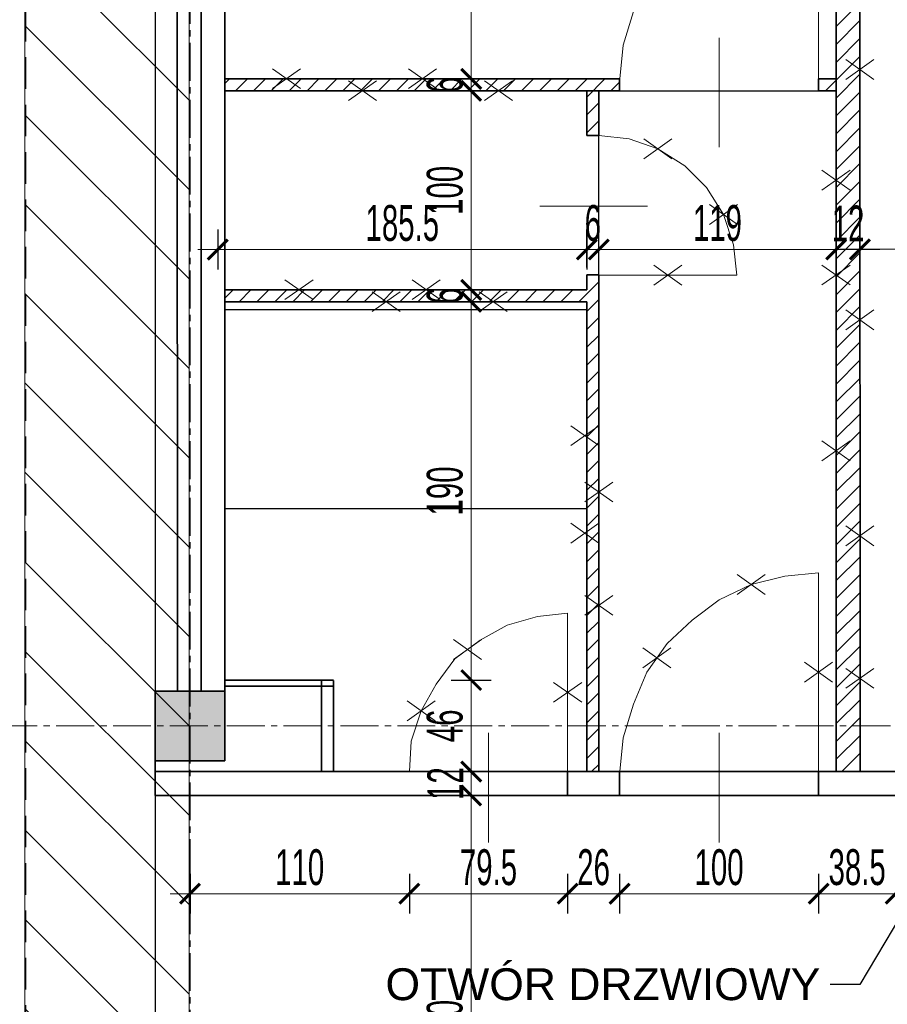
# Model space of a CAD drawing. Header units: millimetres. Extents: x 0 to 12515, y 0 to 27803.
# Tile 27 of 97: x 6978 to 7414, y 22204 to 22699. Entities that reach past the tile are written whole.
import ezdxf
from ezdxf import colors
from ezdxf.entities.mleader import LeaderData, LeaderLine
from ezdxf.math import Vec2, Vec3

# ---------------------------------------------------------------- set-up
doc = ezdxf.new("R2010")
doc.units = ezdxf.units.MM
for name, pattern in [('ACAD_ISO02W100', [15, 12, -3]), ('CACHE2', [4.7625, 3.175, -1.5875]), ('CENTER2', [28.575, 19.05, -3.175, 3.175, -3.175])]:
    doc.linetypes.add(name, pattern=pattern)
for name, color, linetype, lineweight in [('DEMONTARZE', 86, 'Continuous', 18), ('sq_bud istn', 253, 'Continuous', 15), ('SQ_ISTN.Ściany', 140, 'Continuous', 35), ('SQ_Opis_Koty', 7, 'Continuous', 0), ('SQ_Osie', 220, 'CENTER2', 9), ('SQ_Wyburzenia', 94, 'Continuous', 18), ('SQ_Wymiary', 7, 'Continuous', 5), ('SQ_ZAKRES_OPRACOWANIA', 7, 'ACAD_ISO02W100', 20)]:
    doc.layers.add(name, color=color, linetype=linetype, lineweight=lineweight)
doc.layers.add('powierzchnie', color=230, linetype='Continuous', lineweight=30, plot=False)
doc.styles.add('ARIAL', font='arial.ttf')
doc.styles.add('SQ_Swis721 LtCn BT', font='swisscl.ttf', dxfattribs={"width": 0.8})
doc.dimstyles.new('SQ_100', dxfattribs={"dimscale": 100, "dimtxt": 0.18, "dimasz": 0.1, "dimexe": 0.1, "dimexo": 0.01, "dimgap": 0.04, "dimtad": 1, "dimrnd": 0.5, "dimdsep": 46, "dimtxsty": 'SQ_Swis721 LtCn BT', "dimblk": 'ARCHTICK', "dimcen": 0.1, "dimdle": 0.1, "dimclrd": 256, "dimclre": 256, "dimclrt": 256, "dimaunit": 1, "dimadec": 0, "dimazin": 0, "dimtfac": 1, "dimtix": 1, "dimtmove": 2, "dimatfit": 3, "dimldrblk": 'ARCHTICK', "dimfxl": 0.1, "dimfxlon": 1, "dimtolj": 1, "dimlwd": -1, "dimarcsym": 0})

# ---------------------------------------------------------------- blocks, each defined once
blk = doc.blocks.new('_Dot')
at = {"color": 0, "linetype": 'ByBlock', "lineweight": -2}
blk.add_line((-0.5, 0), (-1, 0), dxfattribs=at)
at = {"color": 0, "linetype": 'ByBlock', "const_width": 0.5}
blk.add_lwpolyline([(-0.25, 0, 1), (0.25, 0, 1)], format="xyb", close=True, dxfattribs=at)
blk = doc.blocks.new('osie bud A')
at = {"layer": 'SQ_ISTN.Ściany', "lineweight": 5}
h = blk.add_hatch(dxfattribs=at)
h.set_pattern_fill('JIS_STN_1E', color=256, scale=10)
h.set_pattern_definition([(45, (46210.293, 23121.439), (-7.071068, 7.071068), []), (45, (46217.343, 23121.439), (-7.071068, 7.071068), [10, -5])])
h.paths.add_polyline_path([(25436.8, 18313.95), (25471.8, 18313.95), (25471.8, 18278.95), (25436.8, 18278.95)])
h.paths.add_polyline_path([(25436.8, 18613.95), (25471.8, 18613.95), (25471.8, 18578.95), (25436.8, 18578.95)])
h.paths.add_polyline_path([(25436.8, 19153.95), (25471.8, 19153.95), (25471.8, 19118.95), (25436.8, 19118.95)])
h.paths.add_polyline_path([(24776.8, 19153.95), (24811.8, 19153.95), (24811.8, 19118.95), (24776.8, 19118.95)])
h.paths.add_polyline_path([(24116.8, 19153.95), (24151.8, 19153.95), (24151.8, 19118.95), (24116.8, 19118.95)])
h.paths.add_polyline_path([(23456.8, 19153.95), (23491.8, 19153.95), (23491.8, 19118.95), (23456.8, 19118.95)])
h.paths.add_polyline_path([(23456.8, 18613.95), (23491.8, 18613.95), (23491.8, 18578.95), (23456.8, 18578.95)])
h.paths.add_polyline_path([(23456.8, 18313.95), (23491.8, 18313.95), (23491.8, 18278.95), (23456.8, 18278.95)])
h.paths.add_polyline_path([(23456.8, 17776.95), (23491.8, 17776.95), (23491.8, 17741.95), (23456.8, 17741.95)])
h.paths.add_polyline_path([(24116.8, 17776.95), (24151.8, 17776.95), (24151.8, 17741.95), (24116.8, 17741.95)])
h.paths.add_polyline_path([(24776.8, 17776.95), (24811.8, 17776.95), (24811.8, 17741.95), (24776.8, 17741.95)])
h.paths.add_polyline_path([(25436.8, 17776.95), (25471.8, 17776.95), (25471.8, 17741.95), (25436.8, 17741.95)])
h.paths.add_polyline_path([(24776.8, 18313.95), (24811.8, 18313.95), (24811.8, 18278.95), (24776.8, 18278.95)])
h.paths.add_polyline_path([(24776.8, 18613.95), (24811.8, 18613.95), (24811.8, 18578.95), (24776.8, 18578.95)])
h.paths.add_polyline_path([(24116.8, 18613.95), (24151.8, 18613.95), (24151.8, 18578.95), (24116.8, 18578.95)])
h.paths.add_polyline_path([(23156.8, 18313.95), (23191.8, 18313.95), (23191.8, 18278.95), (23156.8, 18278.95)])
h.paths.add_polyline_path([(24116.8, 18313.95), (24151.8, 18313.95), (24151.8, 18278.95), (24116.8, 18278.95)])
at = {"layer": 'SQ_ISTN.Ściany'}
blk.add_lwpolyline([(25436.8, 18313.95), (25471.8, 18313.95), (25471.8, 18278.95), (25436.8, 18278.95)], close=True, dxfattribs=at)
at = {"layer": 'SQ_Osie'}
for p, q in [((25454.3, 19372.6), (25454.3, 17597.31)), ((22587.87, 18296.45), (25598.18, 18296.45))]:
    blk.add_line(p, q, dxfattribs=at)
blk = doc.blocks.new('_ArchTick')
at = {"color": 0, "linetype": 'ByBlock', "const_width": 0.15}
blk.add_lwpolyline([(-0.5, -0.5), (0.5, 0.5)], dxfattribs=at)
blk = doc.blocks.new('*D1613')
at = {"layer": 'Defpoints', "color": 0, "transparency": 16777216}
for p in [(6793.05, 22308.91), (7046.05, 22308.91), (7046.04, 22078.91)]:
    blk.add_point(p, dxfattribs=at)
at = {"layer": 'SQ_Wymiary', "transparency": 16777216}
blk.add_line((6793.05, 22068.91), (6793.05, 22318.91), dxfattribs=at)
at = {"layer": 'SQ_Wymiary', "lineweight": -2, "transparency": 16777216}
for p, q in [((6803.05, 22308.91), (6783.05, 22308.91)), ((6803.05, 22078.91), (6783.05, 22078.91))]:
    blk.add_line(p, q, dxfattribs=at)
at = {"layer": 'SQ_Wymiary', "transparency": 16777216, "xscale": 10, "yscale": 10, "zscale": 10}
for p, rotation in [((6793.05, 22308.91), 90), ((6793.05, 22078.91), 270)]:
    blk.add_blockref('_ArchTick', p, dxfattribs=dict(at, rotation=rotation))
at = {"layer": 'SQ_Wymiary', "transparency": 16777216, "insert": (6779.82, 22193.91), "char_height": 18, "attachment_point": 5, "rotation": 90, "style": 'SQ_Swis721 LtCn BT'}
blk.add_mtext('\\A1;230', dxfattribs=at)
blk = doc.blocks.new('*D1614')
at = {"layer": 'Defpoints', "color": 0, "transparency": 16777216}
for p in [(6793.04, 22320.91), (7063.55, 22320.91), (7063.55, 22308.91)]:
    blk.add_point(p, dxfattribs=at)
at = {"layer": 'SQ_Wymiary', "transparency": 16777216}
for p, q in [((6793.04, 22320.91), (6793.04, 22330.91)), ((6793.04, 22308.91), (6793.04, 22320.91)), ((6793.04, 22308.91), (6793.04, 22298.91))]:
    blk.add_line(p, q, dxfattribs=at)
at = {"layer": 'SQ_Wymiary', "lineweight": -2, "transparency": 16777216}
for p, q in [((6803.04, 22320.91), (6783.04, 22320.91)), ((6803.04, 22308.91), (6783.04, 22308.91))]:
    blk.add_line(p, q, dxfattribs=at)
at = {"layer": 'SQ_Wymiary', "transparency": 16777216, "xscale": 10, "yscale": 10, "zscale": 10}
for p, rotation in [((6793.04, 22320.91), 270), ((6793.04, 22308.91), 90)]:
    blk.add_blockref('_ArchTick', p, dxfattribs=dict(at, rotation=rotation))
at = {"layer": 'SQ_Wymiary', "transparency": 16777216, "insert": (6780.01, 22314.91), "char_height": 18, "attachment_point": 5, "rotation": 90, "style": 'SQ_Swis721 LtCn BT'}
blk.add_mtext('\\A1;12', dxfattribs=at)
blk = doc.blocks.new('*D1615')
at = {"layer": 'Defpoints', "color": 0, "transparency": 16777216}
for p in [(6792.44, 22918.91), (7046.04, 22918.91), (7046.05, 22320.91)]:
    blk.add_point(p, dxfattribs=at)
at = {"layer": 'SQ_Wymiary', "transparency": 16777216}
blk.add_line((6792.44, 22310.91), (6792.44, 22928.91), dxfattribs=at)
at = {"layer": 'SQ_Wymiary', "lineweight": -2, "transparency": 16777216}
for p, q in [((6802.44, 22918.91), (6782.44, 22918.91)), ((6802.44, 22320.91), (6782.44, 22320.91))]:
    blk.add_line(p, q, dxfattribs=at)
at = {"layer": 'SQ_Wymiary', "transparency": 16777216, "xscale": 10, "yscale": 10, "zscale": 10}
for p, rotation in [((6792.44, 22918.91), 90), ((6792.44, 22320.91), 270)]:
    blk.add_blockref('_ArchTick', p, dxfattribs=dict(at, rotation=rotation))
at = {"layer": 'SQ_Wymiary', "transparency": 16777216, "insert": (6779.22, 22619.91), "char_height": 18, "attachment_point": 5, "rotation": 90, "style": 'SQ_Swis721 LtCn BT'}
blk.add_mtext('\\A1;598', dxfattribs=at)
blk = doc.blocks.new('*D1750')
at = {"layer": 'Defpoints', "color": 0, "transparency": 16777216}
for p in [(7418.05, 22308.91), (7512.59, 22308.91), (7418.05, 22259.58)]:
    blk.add_point(p, dxfattribs=at)
at = {"layer": 'SQ_Wymiary', "lineweight": -2, "transparency": 16777216}
for p, q in [((7418.05, 22269.58), (7418.05, 22249.58)), ((7512.59, 22269.58), (7512.59, 22249.58))]:
    blk.add_line(p, q, dxfattribs=at)
at = {"layer": 'SQ_Wymiary', "transparency": 16777216}
blk.add_line((7522.59, 22259.58), (7408.05, 22259.58), dxfattribs=at)
at = {"layer": 'SQ_Wymiary', "transparency": 16777216, "xscale": 10, "yscale": 10, "zscale": 10, "rotation": 180}
blk.add_blockref('_ArchTick', (7418.05, 22259.58), dxfattribs=at)
at = {"layer": 'SQ_Wymiary', "transparency": 16777216, "xscale": 10, "yscale": 10, "zscale": 10}
blk.add_blockref('_ArchTick', (7512.59, 22259.58), dxfattribs=at)
at = {"layer": 'SQ_Wymiary', "transparency": 16777216, "insert": (7465.32, 22272.79), "char_height": 18, "attachment_point": 5, "style": 'SQ_Swis721 LtCn BT'}
blk.add_mtext('\\A1;94.5', dxfattribs=at)
blk = doc.blocks.new('*D1751')
at = {"layer": 'Defpoints', "color": 0, "transparency": 16777216}
for p in [(7379.34, 22320.91), (7418.05, 22320.91), (7379.34, 22259.58)]:
    blk.add_point(p, dxfattribs=at)
at = {"layer": 'SQ_Wymiary', "lineweight": -2, "transparency": 16777216}
for p, q in [((7379.34, 22269.58), (7379.34, 22249.58)), ((7418.05, 22269.58), (7418.05, 22249.58))]:
    blk.add_line(p, q, dxfattribs=at)
at = {"layer": 'SQ_Wymiary', "transparency": 16777216}
blk.add_line((7428.05, 22259.58), (7369.34, 22259.58), dxfattribs=at)
at = {"layer": 'SQ_Wymiary', "transparency": 16777216, "xscale": 10, "yscale": 10, "zscale": 10, "rotation": 180}
blk.add_blockref('_ArchTick', (7379.34, 22259.58), dxfattribs=at)
at = {"layer": 'SQ_Wymiary', "transparency": 16777216, "xscale": 10, "yscale": 10, "zscale": 10}
blk.add_blockref('_ArchTick', (7418.05, 22259.58), dxfattribs=at)
at = {"layer": 'SQ_Wymiary', "transparency": 16777216, "insert": (7398.7, 22272.81), "char_height": 18, "attachment_point": 5, "style": 'SQ_Swis721 LtCn BT'}
blk.add_mtext('\\A1;38.5', dxfattribs=at)
blk = doc.blocks.new('*D1752')
at = {"layer": 'Defpoints', "color": 0, "transparency": 16777216}
for p in [(7279.34, 22308.91), (7379.34, 22308.91), (7279.34, 22259.58)]:
    blk.add_point(p, dxfattribs=at)
at = {"layer": 'SQ_Wymiary', "lineweight": -2, "transparency": 16777216}
for p, q in [((7279.34, 22269.58), (7279.34, 22249.58)), ((7379.34, 22269.58), (7379.34, 22249.58))]:
    blk.add_line(p, q, dxfattribs=at)
at = {"layer": 'SQ_Wymiary', "transparency": 16777216}
blk.add_line((7389.34, 22259.58), (7269.34, 22259.58), dxfattribs=at)
at = {"layer": 'SQ_Wymiary', "transparency": 16777216, "xscale": 10, "yscale": 10, "zscale": 10, "rotation": 180}
blk.add_blockref('_ArchTick', (7279.34, 22259.58), dxfattribs=at)
at = {"layer": 'SQ_Wymiary', "transparency": 16777216, "xscale": 10, "yscale": 10, "zscale": 10}
blk.add_blockref('_ArchTick', (7379.34, 22259.58), dxfattribs=at)
at = {"layer": 'SQ_Wymiary', "transparency": 16777216, "insert": (7329.34, 22272.79), "char_height": 18, "attachment_point": 5, "style": 'SQ_Swis721 LtCn BT'}
blk.add_mtext('\\A1;100', dxfattribs=at)
blk = doc.blocks.new('*D1753')
at = {"layer": 'Defpoints', "color": 0, "transparency": 16777216}
for p in [(7253.26, 22308.91), (7279.34, 22308.91), (7253.26, 22259.58)]:
    blk.add_point(p, dxfattribs=at)
at = {"layer": 'SQ_Wymiary', "lineweight": -2, "transparency": 16777216}
for p, q in [((7253.26, 22269.58), (7253.26, 22249.58)), ((7279.34, 22269.58), (7279.34, 22249.58))]:
    blk.add_line(p, q, dxfattribs=at)
at = {"layer": 'SQ_Wymiary', "transparency": 16777216}
blk.add_line((7289.34, 22259.58), (7243.26, 22259.58), dxfattribs=at)
at = {"layer": 'SQ_Wymiary', "transparency": 16777216, "xscale": 10, "yscale": 10, "zscale": 10, "rotation": 180}
blk.add_blockref('_ArchTick', (7253.26, 22259.58), dxfattribs=at)
at = {"layer": 'SQ_Wymiary', "transparency": 16777216, "xscale": 10, "yscale": 10, "zscale": 10}
blk.add_blockref('_ArchTick', (7279.34, 22259.58), dxfattribs=at)
at = {"layer": 'SQ_Wymiary', "transparency": 16777216, "insert": (7266.3, 22272.79), "char_height": 18, "attachment_point": 5, "style": 'SQ_Swis721 LtCn BT'}
blk.add_mtext('\\A1;26', dxfattribs=at)
blk = doc.blocks.new('*D1754')
at = {"layer": 'Defpoints', "color": 0, "transparency": 16777216}
for p in [(7173.72, 22320.91), (7253.26, 22320.91), (7253.26, 22259.58)]:
    blk.add_point(p, dxfattribs=at)
at = {"layer": 'SQ_Wymiary', "lineweight": -2, "transparency": 16777216}
for p, q in [((7173.72, 22269.58), (7173.72, 22249.58)), ((7253.26, 22269.58), (7253.26, 22249.58))]:
    blk.add_line(p, q, dxfattribs=at)
at = {"layer": 'SQ_Wymiary', "transparency": 16777216}
blk.add_line((7163.72, 22259.58), (7263.26, 22259.58), dxfattribs=at)
at = {"layer": 'SQ_Wymiary', "transparency": 16777216, "xscale": 10, "yscale": 10, "zscale": 10, "rotation": 180}
blk.add_blockref('_ArchTick', (7173.72, 22259.58), dxfattribs=at)
at = {"layer": 'SQ_Wymiary', "transparency": 16777216, "xscale": 10, "yscale": 10, "zscale": 10}
blk.add_blockref('_ArchTick', (7253.26, 22259.58), dxfattribs=at)
at = {"layer": 'SQ_Wymiary', "transparency": 16777216, "insert": (7213.49, 22272.79), "char_height": 18, "attachment_point": 5, "style": 'SQ_Swis721 LtCn BT'}
blk.add_mtext('\\A1;79.5', dxfattribs=at)
blk = doc.blocks.new('*D1755')
at = {"layer": 'Defpoints', "color": 0, "transparency": 16777216}
for p in [(7063.55, 22320.91), (7173.72, 22320.91), (7063.55, 22259.58)]:
    blk.add_point(p, dxfattribs=at)
at = {"layer": 'SQ_Wymiary', "lineweight": -2, "transparency": 16777216}
for p, q in [((7063.55, 22269.58), (7063.55, 22249.58)), ((7173.72, 22269.58), (7173.72, 22249.58))]:
    blk.add_line(p, q, dxfattribs=at)
at = {"layer": 'SQ_Wymiary', "transparency": 16777216}
blk.add_line((7183.72, 22259.58), (7053.55, 22259.58), dxfattribs=at)
at = {"layer": 'SQ_Wymiary', "transparency": 16777216, "xscale": 10, "yscale": 10, "zscale": 10, "rotation": 180}
blk.add_blockref('_ArchTick', (7063.55, 22259.58), dxfattribs=at)
at = {"layer": 'SQ_Wymiary', "transparency": 16777216, "xscale": 10, "yscale": 10, "zscale": 10}
blk.add_blockref('_ArchTick', (7173.72, 22259.58), dxfattribs=at)
at = {"layer": 'SQ_Wymiary', "transparency": 16777216, "insert": (7118.64, 22272.79), "char_height": 18, "attachment_point": 5, "style": 'SQ_Swis721 LtCn BT'}
blk.add_mtext('\\A1;110', dxfattribs=at)
blk = doc.blocks.new('*D1715')
at = {"layer": 'Defpoints', "color": 0, "transparency": 16777216}
for p in [(7171.05, 22308.91), (7204.8, 22308.91), (7171.05, 22078.91)]:
    blk.add_point(p, dxfattribs=at)
at = {"layer": 'SQ_Wymiary', "transparency": 16777216}
blk.add_line((7204.8, 22068.91), (7204.8, 22318.91), dxfattribs=at)
at = {"layer": 'SQ_Wymiary', "lineweight": -2, "transparency": 16777216}
for p, q in [((7194.8, 22308.91), (7214.8, 22308.91)), ((7194.8, 22078.91), (7214.8, 22078.91))]:
    blk.add_line(p, q, dxfattribs=at)
at = {"layer": 'SQ_Wymiary', "transparency": 16777216, "xscale": 10, "yscale": 10, "zscale": 10}
for p, rotation in [((7204.8, 22308.91), 90), ((7204.8, 22078.91), 270)]:
    blk.add_blockref('_ArchTick', p, dxfattribs=dict(at, rotation=rotation))
at = {"layer": 'SQ_Wymiary', "transparency": 16777216, "insert": (7191.57, 22193.91), "char_height": 18, "attachment_point": 5, "rotation": 90, "style": 'SQ_Swis721 LtCn BT'}
blk.add_mtext('\\A1;230', dxfattribs=at)
blk = doc.blocks.new('*D1716')
at = {"layer": 'Defpoints', "color": 0, "transparency": 16777216}
for p in [(7204.8, 22320.91), (7204.8, 22320.91), (7204.8, 22308.91)]:
    blk.add_point(p, dxfattribs=at)
at = {"layer": 'SQ_Wymiary', "transparency": 16777216}
for p, q in [((7204.8, 22320.91), (7204.8, 22330.91)), ((7204.8, 22308.91), (7204.8, 22320.91)), ((7204.8, 22308.91), (7204.8, 22298.91))]:
    blk.add_line(p, q, dxfattribs=at)
at = {"layer": 'SQ_Wymiary', "lineweight": -2, "transparency": 16777216}
for p, q in [((7204.8, 22320.91), (7214.8, 22320.91)), ((7204.8, 22308.91), (7194.8, 22308.91))]:
    blk.add_line(p, q, dxfattribs=at)
at = {"layer": 'SQ_Wymiary', "transparency": 16777216, "xscale": 10, "yscale": 10, "zscale": 10}
for p, rotation in [((7204.8, 22320.91), 270), ((7204.8, 22308.91), 90)]:
    blk.add_blockref('_ArchTick', p, dxfattribs=dict(at, rotation=rotation))
at = {"layer": 'SQ_Wymiary', "transparency": 16777216, "insert": (7191.77, 22314.91), "char_height": 18, "attachment_point": 5, "rotation": 90, "style": 'SQ_Swis721 LtCn BT'}
blk.add_mtext('\\A1;12', dxfattribs=at)
blk = doc.blocks.new('*D1717')
at = {"layer": 'Defpoints', "color": 0, "transparency": 16777216}
for p in [(7135.59, 22366.91), (7204.8, 22366.91), (7135.59, 22320.91)]:
    blk.add_point(p, dxfattribs=at)
at = {"layer": 'SQ_Wymiary', "transparency": 16777216}
blk.add_line((7204.8, 22310.91), (7204.8, 22376.91), dxfattribs=at)
at = {"layer": 'SQ_Wymiary', "lineweight": -2, "transparency": 16777216}
for p, q in [((7194.8, 22366.91), (7214.8, 22366.91)), ((7194.8, 22320.91), (7214.8, 22320.91))]:
    blk.add_line(p, q, dxfattribs=at)
at = {"layer": 'SQ_Wymiary', "transparency": 16777216, "xscale": 10, "yscale": 10, "zscale": 10}
for p, rotation in [((7204.8, 22366.91), 90), ((7204.8, 22320.91), 270)]:
    blk.add_blockref('_ArchTick', p, dxfattribs=dict(at, rotation=rotation))
at = {"layer": 'SQ_Wymiary', "transparency": 16777216, "insert": (7191.58, 22343.91), "char_height": 18, "attachment_point": 5, "rotation": 90, "style": 'SQ_Swis721 LtCn BT'}
blk.add_mtext('\\A1;46', dxfattribs=at)
blk = doc.blocks.new('*D1718')
at = {"layer": 'Defpoints', "color": 0, "transparency": 16777216}
for p in [(7135.59, 22556.91), (7204.8, 22556.91), (7135.59, 22366.91)]:
    blk.add_point(p, dxfattribs=at)
at = {"layer": 'SQ_Wymiary', "transparency": 16777216}
blk.add_line((7204.8, 22356.91), (7204.8, 22566.91), dxfattribs=at)
at = {"layer": 'SQ_Wymiary', "lineweight": -2, "transparency": 16777216}
for p, q in [((7194.8, 22556.91), (7214.8, 22556.91)), ((7194.8, 22366.91), (7214.8, 22366.91))]:
    blk.add_line(p, q, dxfattribs=at)
at = {"layer": 'SQ_Wymiary', "transparency": 16777216, "xscale": 10, "yscale": 10, "zscale": 10}
for p, rotation in [((7204.8, 22556.91), 90), ((7204.8, 22366.91), 270)]:
    blk.add_blockref('_ArchTick', p, dxfattribs=dict(at, rotation=rotation))
at = {"layer": 'SQ_Wymiary', "transparency": 16777216, "insert": (7191.58, 22461.91), "char_height": 18, "attachment_point": 5, "rotation": 90, "style": 'SQ_Swis721 LtCn BT'}
blk.add_mtext('\\A1;190', dxfattribs=at)
blk = doc.blocks.new('*D1719')
at = {"layer": 'Defpoints', "color": 0, "transparency": 16777216}
for p in [(7204.8, 22562.91), (7204.8, 22562.91), (7204.8, 22556.91)]:
    blk.add_point(p, dxfattribs=at)
at = {"layer": 'SQ_Wymiary', "transparency": 16777216}
for p, q in [((7204.8, 22562.91), (7204.8, 22572.91)), ((7204.8, 22556.91), (7204.8, 22562.91)), ((7204.8, 22556.91), (7204.8, 22546.91))]:
    blk.add_line(p, q, dxfattribs=at)
at = {"layer": 'SQ_Wymiary', "lineweight": -2, "transparency": 16777216}
for p, q in [((7204.8, 22562.91), (7214.8, 22562.91)), ((7204.8, 22556.91), (7214.8, 22556.91))]:
    blk.add_line(p, q, dxfattribs=at)
at = {"layer": 'SQ_Wymiary', "transparency": 16777216, "xscale": 10, "yscale": 10, "zscale": 10}
for p, rotation in [((7204.8, 22562.91), 270), ((7204.8, 22556.91), 90)]:
    blk.add_blockref('_ArchTick', p, dxfattribs=dict(at, rotation=rotation))
at = {"layer": 'SQ_Wymiary', "transparency": 16777216, "insert": (7191.58, 22559.91), "char_height": 18, "attachment_point": 5, "rotation": 90, "style": 'SQ_Swis721 LtCn BT'}
blk.add_mtext('\\A1;6', dxfattribs=at)
blk = doc.blocks.new('*D1720')
at = {"layer": 'Defpoints', "color": 0, "transparency": 16777216}
for p in [(7204.8, 22662.91), (7204.8, 22662.91), (7204.8, 22562.91)]:
    blk.add_point(p, dxfattribs=at)
at = {"layer": 'SQ_Wymiary', "transparency": 16777216}
blk.add_line((7204.8, 22552.91), (7204.8, 22672.91), dxfattribs=at)
at = {"layer": 'SQ_Wymiary', "lineweight": -2, "transparency": 16777216}
for p, q in [((7204.8, 22662.91), (7214.8, 22662.91)), ((7204.8, 22562.91), (7214.8, 22562.91))]:
    blk.add_line(p, q, dxfattribs=at)
at = {"layer": 'SQ_Wymiary', "transparency": 16777216, "xscale": 10, "yscale": 10, "zscale": 10}
for p, rotation in [((7204.8, 22662.91), 90), ((7204.8, 22562.91), 270)]:
    blk.add_blockref('_ArchTick', p, dxfattribs=dict(at, rotation=rotation))
at = {"layer": 'SQ_Wymiary', "transparency": 16777216, "insert": (7191.58, 22612.91), "char_height": 18, "attachment_point": 5, "rotation": 90, "style": 'SQ_Swis721 LtCn BT'}
blk.add_mtext('\\A1;100', dxfattribs=at)
blk = doc.blocks.new('*D1721')
at = {"layer": 'Defpoints', "color": 0, "transparency": 16777216}
for p in [(7204.8, 22668.91), (7262.91, 22668.91), (7262.91, 22662.91)]:
    blk.add_point(p, dxfattribs=at)
at = {"layer": 'SQ_Wymiary', "transparency": 16777216}
for p, q in [((7204.8, 22668.91), (7204.8, 22678.91)), ((7204.8, 22662.91), (7204.8, 22668.91)), ((7204.8, 22662.91), (7204.8, 22652.91))]:
    blk.add_line(p, q, dxfattribs=at)
at = {"layer": 'SQ_Wymiary', "lineweight": -2, "transparency": 16777216}
for p, q in [((7214.8, 22668.91), (7194.8, 22668.91)), ((7214.8, 22662.91), (7194.8, 22662.91))]:
    blk.add_line(p, q, dxfattribs=at)
at = {"layer": 'SQ_Wymiary', "transparency": 16777216, "xscale": 10, "yscale": 10, "zscale": 10}
for p, rotation in [((7204.8, 22668.91), 270), ((7204.8, 22662.91), 90)]:
    blk.add_blockref('_ArchTick', p, dxfattribs=dict(at, rotation=rotation))
at = {"layer": 'SQ_Wymiary', "transparency": 16777216, "insert": (7191.58, 22665.91), "char_height": 18, "attachment_point": 5, "rotation": 90, "style": 'SQ_Swis721 LtCn BT'}
blk.add_mtext('\\A1;6', dxfattribs=at)
blk = doc.blocks.new('*D1722')
at = {"layer": 'Defpoints', "color": 0, "transparency": 16777216}
for p in [(7081.04, 22918.91), (7204.8, 22918.91), (7081.04, 22668.91)]:
    blk.add_point(p, dxfattribs=at)
at = {"layer": 'SQ_Wymiary', "transparency": 16777216}
blk.add_line((7204.8, 22658.91), (7204.8, 22928.91), dxfattribs=at)
at = {"layer": 'SQ_Wymiary', "lineweight": -2, "transparency": 16777216}
for p, q in [((7194.8, 22918.91), (7214.8, 22918.91)), ((7194.8, 22668.91), (7214.8, 22668.91))]:
    blk.add_line(p, q, dxfattribs=at)
at = {"layer": 'SQ_Wymiary', "transparency": 16777216, "xscale": 10, "yscale": 10, "zscale": 10}
for p, rotation in [((7204.8, 22918.91), 90), ((7204.8, 22668.91), 270)]:
    blk.add_blockref('_ArchTick', p, dxfattribs=dict(at, rotation=rotation))
at = {"layer": 'SQ_Wymiary', "transparency": 16777216, "insert": (7191.58, 22793.91), "char_height": 18, "attachment_point": 5, "rotation": 90, "style": 'SQ_Swis721 LtCn BT'}
blk.add_mtext('\\A1;250', dxfattribs=at)
blk = doc.blocks.new('*D1415')
at = {"layer": 'Defpoints', "color": 0, "transparency": 16777216}
for p in [(7077.46, 22673.04), (7262.91, 22673.04), (7262.91, 22583.21)]:
    blk.add_point(p, dxfattribs=at)
at = {"layer": 'SQ_Wymiary', "lineweight": -2, "transparency": 16777216}
for p, q in [((7077.46, 22593.21), (7077.46, 22573.21)), ((7262.91, 22593.21), (7262.91, 22573.21))]:
    blk.add_line(p, q, dxfattribs=at)
at = {"layer": 'SQ_Wymiary', "transparency": 16777216}
blk.add_line((7067.46, 22583.21), (7272.91, 22583.21), dxfattribs=at)
at = {"layer": 'SQ_Wymiary', "transparency": 16777216, "xscale": 10, "yscale": 10, "zscale": 10, "rotation": 180}
blk.add_blockref('_ArchTick', (7077.46, 22583.21), dxfattribs=at)
at = {"layer": 'SQ_Wymiary', "transparency": 16777216, "xscale": 10, "yscale": 10, "zscale": 10}
blk.add_blockref('_ArchTick', (7262.91, 22583.21), dxfattribs=at)
at = {"layer": 'SQ_Wymiary', "transparency": 16777216, "insert": (7170.19, 22596.43), "char_height": 18, "attachment_point": 5, "style": 'SQ_Swis721 LtCn BT'}
blk.add_mtext('\\A1;185.5', dxfattribs=at)
blk = doc.blocks.new('*D1416')
at = {"layer": 'Defpoints', "color": 0, "transparency": 16777216}
for p in [(7268.91, 22583.21), (7262.91, 22573.21), (7268.91, 22573.21)]:
    blk.add_point(p, dxfattribs=at)
at = {"layer": 'SQ_Wymiary', "lineweight": -2, "transparency": 16777216}
for p, q in [((7262.91, 22574.21), (7262.91, 22593.21)), ((7268.91, 22574.21), (7268.91, 22593.21))]:
    blk.add_line(p, q, dxfattribs=at)
at = {"layer": 'SQ_Wymiary', "transparency": 16777216}
for p, q in [((7262.91, 22583.21), (7252.91, 22583.21)), ((7262.91, 22583.21), (7268.91, 22583.21)), ((7268.91, 22583.21), (7278.91, 22583.21))]:
    blk.add_line(p, q, dxfattribs=at)
at = {"layer": 'SQ_Wymiary', "transparency": 16777216, "xscale": 10, "yscale": 10, "zscale": 10}
blk.add_blockref('_ArchTick', (7262.91, 22583.21), dxfattribs=at)
at = {"layer": 'SQ_Wymiary', "transparency": 16777216, "xscale": 10, "yscale": 10, "zscale": 10, "rotation": 180}
blk.add_blockref('_ArchTick', (7268.91, 22583.21), dxfattribs=at)
at = {"layer": 'SQ_Wymiary', "transparency": 16777216, "insert": (7265.91, 22596.43), "char_height": 18, "attachment_point": 5, "style": 'SQ_Swis721 LtCn BT'}
blk.add_mtext('\\A1;6', dxfattribs=at)
blk = doc.blocks.new('*D1417')
at = {"layer": 'Defpoints', "color": 0, "transparency": 16777216}
for p in [(7388.12, 22583.21), (7268.91, 22579.96), (7388.12, 22580.48)]:
    blk.add_point(p, dxfattribs=at)
at = {"layer": 'SQ_Wymiary', "lineweight": -2, "transparency": 16777216}
for p, q in [((7268.91, 22580.96), (7268.91, 22593.21)), ((7388.12, 22581.48), (7388.12, 22593.21))]:
    blk.add_line(p, q, dxfattribs=at)
at = {"layer": 'SQ_Wymiary', "transparency": 16777216}
blk.add_line((7258.91, 22583.21), (7398.12, 22583.21), dxfattribs=at)
at = {"layer": 'SQ_Wymiary', "transparency": 16777216, "xscale": 10, "yscale": 10, "zscale": 10, "rotation": 180}
blk.add_blockref('_ArchTick', (7268.91, 22583.21), dxfattribs=at)
at = {"layer": 'SQ_Wymiary', "transparency": 16777216, "xscale": 10, "yscale": 10, "zscale": 10}
blk.add_blockref('_ArchTick', (7388.12, 22583.21), dxfattribs=at)
at = {"layer": 'SQ_Wymiary', "transparency": 16777216, "insert": (7328.51, 22596.41), "char_height": 18, "attachment_point": 5, "style": 'SQ_Swis721 LtCn BT'}
blk.add_mtext('\\A1;119', dxfattribs=at)
blk = doc.blocks.new('*D1418')
at = {"layer": 'Defpoints', "color": 0, "transparency": 16777216}
for p in [(7388.12, 22583.24), (7400.12, 22583.24), (7400.12, 22583.24)]:
    blk.add_point(p, dxfattribs=at)
at = {"layer": 'SQ_Wymiary', "lineweight": -2, "transparency": 16777216}
for p, q in [((7388.12, 22583.24), (7388.12, 22593.24)), ((7400.12, 22583.24), (7400.12, 22593.24))]:
    blk.add_line(p, q, dxfattribs=at)
at = {"layer": 'SQ_Wymiary', "transparency": 16777216}
for p, q in [((7388.12, 22583.24), (7378.12, 22583.24)), ((7388.12, 22583.24), (7400.12, 22583.24)), ((7400.12, 22583.24), (7410.12, 22583.24))]:
    blk.add_line(p, q, dxfattribs=at)
at = {"layer": 'SQ_Wymiary', "transparency": 16777216, "xscale": 10, "yscale": 10, "zscale": 10}
blk.add_blockref('_ArchTick', (7388.12, 22583.24), dxfattribs=at)
at = {"layer": 'SQ_Wymiary', "transparency": 16777216, "xscale": 10, "yscale": 10, "zscale": 10, "rotation": 180}
blk.add_blockref('_ArchTick', (7400.12, 22583.24), dxfattribs=at)
at = {"layer": 'SQ_Wymiary', "transparency": 16777216, "insert": (7394.12, 22596.28), "char_height": 18, "attachment_point": 5, "style": 'SQ_Swis721 LtCn BT'}
blk.add_mtext('\\A1;12', dxfattribs=at)
blk = doc.blocks.new('*D1419')
at = {"layer": 'Defpoints', "color": 0, "transparency": 16777216}
for p in [(7400.12, 22583.24), (7718.12, 22583.32), (7718.12, 22583.32)]:
    blk.add_point(p, dxfattribs=at)
at = {"layer": 'SQ_Wymiary', "lineweight": -2, "transparency": 16777216}
for p, q in [((7400.12, 22583.32), (7400.12, 22593.32)), ((7718.12, 22583.32), (7718.12, 22593.32))]:
    blk.add_line(p, q, dxfattribs=at)
at = {"layer": 'SQ_Wymiary', "transparency": 16777216}
blk.add_line((7390.12, 22583.32), (7728.12, 22583.32), dxfattribs=at)
at = {"layer": 'SQ_Wymiary', "transparency": 16777216, "xscale": 10, "yscale": 10, "zscale": 10, "rotation": 180}
blk.add_blockref('_ArchTick', (7400.12, 22583.32), dxfattribs=at)
at = {"layer": 'SQ_Wymiary', "transparency": 16777216, "xscale": 10, "yscale": 10, "zscale": 10}
blk.add_blockref('_ArchTick', (7718.12, 22583.32), dxfattribs=at)
at = {"layer": 'SQ_Wymiary', "transparency": 16777216, "insert": (7559.12, 22596.55), "char_height": 18, "attachment_point": 5, "style": 'SQ_Swis721 LtCn BT'}
blk.add_mtext('\\A1;318', dxfattribs=at)
blk = doc.blocks.new('*D1857')
at = {"layer": 'Defpoints', "color": 0, "transparency": 16777216}
for p in [(7063.55, 22950.91), (6723.85, 21433.99), (7063.55, 21433.99)]:
    blk.add_point(p, dxfattribs=at)
at = {"layer": 'SQ_Wymiary', "transparency": 16777216}
blk.add_line((6723.85, 22960.91), (6723.85, 21423.99), dxfattribs=at)
at = {"layer": 'SQ_Wymiary', "lineweight": -2, "transparency": 16777216}
for p, q in [((6733.85, 22950.91), (6713.85, 22950.91)), ((6733.85, 21433.99), (6713.85, 21433.99))]:
    blk.add_line(p, q, dxfattribs=at)
at = {"layer": 'SQ_Wymiary', "transparency": 16777216, "xscale": 10, "yscale": 10, "zscale": 10}
for p, rotation in [((6723.85, 22950.91), 90), ((6723.85, 21433.99), 270)]:
    blk.add_blockref('_ArchTick', p, dxfattribs=dict(at, rotation=rotation))
at = {"layer": 'SQ_Wymiary', "transparency": 16777216, "insert": (6710.66, 22192.45), "char_height": 18, "attachment_point": 5, "rotation": 90, "style": 'SQ_Swis721 LtCn BT'}
blk.add_mtext('\\A1;1517', dxfattribs=at)

msp = doc.modelspace()

# ---------------------------------------------------------------- hatches: boundary and pattern name
at = {"layer": 'sq_bud istn'}
h = msp.add_hatch(dxfattribs=at)
h.set_pattern_fill('LINE', color=256, scale=10, angle=135)
h.set_pattern_definition([(135, (15935.735, 90.618), (-22.45064, -22.45064), [])])
h.paths.add_polyline_path([(7063.084, 22950.913), (6980.588, 22950.913), (6980.588, 21433.99), (7063.084, 21433.99)])
at = {"layer": 'SQ_Wyburzenia', "lineweight": 35}
h = msp.add_hatch(dxfattribs=at)
h.set_pattern_fill('ANSI31', color=256, scale=2)
h.set_pattern_definition([(45, (-36612.0865, 7324.0716), (-4.4901281, 4.4901281), [])])
h.paths.add_polyline_path([(7268.906, 22570.554), (7262.906, 22570.554), (7262.906, 22562.913), (7081.043, 22562.913), (7081.043, 22556.913), (7262.906, 22556.913), (7262.906, 22320.913), (7268.906, 22320.913)])
h.paths.add_polyline_path([(7279.341, 22668.913), (7081.043, 22668.913), (7081.043, 22662.913), (7279.341, 22662.913)])
h.paths.add_polyline_path([(7268.906, 22662.913), (7262.906, 22662.913), (7262.906, 22640.554), (7268.906, 22640.554)])
h.paths.add_polyline_path([(7388.096, 22668.913), (7379.341, 22668.913), (7379.341, 22662.913), (7388.098, 22662.913)])
h.paths.add_polyline_path([(7400.035, 22918.913), (7388.035, 22918.913), (7388.181, 22320.913), (7400.181, 22320.913)])

# ---------------------------------------------------------------- linework, layer by layer
at = {"layer": 'DEMONTARZE', "color": 240, "true_color": 0xed1f24}
for p, q in [((7393.03, 22678.637), (7407.112, 22668.665)), ((7407.112, 22678.637), (7393.03, 22668.665)), ((7105.021, 22674.012), (7119.104, 22664.039)), ((7119.104, 22674.012), (7105.021, 22664.039)), ((7173.31, 22674.012), (7187.393, 22664.039)), ((7187.393, 22674.012), (7173.31, 22664.039)), ((7143.153, 22668.012), (7157.236, 22658.039)), ((7157.236, 22668.012), (7143.153, 22658.039)), ((7211.442, 22668.012), (7225.525, 22658.039)), ((7225.525, 22668.012), (7211.442, 22658.039)), ((7291.475, 22638.809), (7305.558, 22628.837)), ((7305.558, 22638.809), (7291.475, 22628.837)), ((7381.03, 22623.07), (7395.112, 22613.097)), ((7395.112, 22623.07), (7381.03, 22613.097)), ((7324.478, 22605.807), (7338.561, 22595.834)), ((7338.561, 22605.807), (7324.478, 22595.834)), ((7296.554, 22575.35), (7310.637, 22565.377)), ((7310.637, 22575.35), (7296.554, 22565.377)), ((7381.03, 22575.37), (7395.112, 22565.398)), ((7395.112, 22575.37), (7381.03, 22565.398)), ((7111.249, 22568.012), (7125.332, 22558.039)), ((7125.332, 22568.012), (7111.249, 22558.039)), ((7175.103, 22568.012), (7189.185, 22558.039)), ((7189.185, 22568.012), (7175.103, 22558.039)), ((7155.003, 22562.012), (7169.086, 22552.039)), ((7169.086, 22562.012), (7155.003, 22552.039)), ((7208.847, 22562.012), (7222.929, 22552.039)), ((7222.929, 22562.012), (7208.847, 22552.039)), ((7393.03, 22552.883), (7407.112, 22542.91)), ((7407.112, 22552.883), (7393.03, 22542.91)), ((7254.823, 22494.677), (7268.906, 22484.704)), ((7268.906, 22494.677), (7254.823, 22484.704)), ((7381.03, 22487.041), (7395.112, 22477.069)), ((7395.112, 22487.041), (7381.03, 22477.069)), ((7261.865, 22466.391), (7275.947, 22456.418)), ((7275.947, 22466.391), (7261.865, 22456.418)), ((7254.823, 22445.733), (7268.906, 22435.761)), ((7268.906, 22445.733), (7254.823, 22435.761)), ((7393.03, 22444.389), (7407.112, 22434.417)), ((7407.112, 22444.389), (7393.03, 22434.417)), ((7338.451, 22419.859), (7352.534, 22409.886)), ((7352.534, 22419.859), (7338.451, 22409.886)), ((7261.865, 22409.452), (7275.947, 22399.479)), ((7275.947, 22409.452), (7261.865, 22399.479)), ((7195.873, 22387.279), (7209.955, 22377.306)), ((7209.955, 22387.279), (7195.873, 22377.306)), ((7291.066, 22383.046), (7305.149, 22373.073)), ((7305.149, 22383.046), (7291.066, 22373.073)), ((7372.299, 22375.857), (7386.382, 22365.884)), ((7386.382, 22375.857), (7372.299, 22365.884)), ((7393.03, 22372.78), (7407.112, 22362.808)), ((7407.112, 22372.78), (7393.03, 22362.808)), ((7246.218, 22365.703), (7260.3, 22355.73)), ((7260.3, 22365.703), (7246.218, 22355.73)), ((7172.601, 22356.391), (7186.684, 22346.418)), ((7186.684, 22356.391), (7172.601, 22346.418))]:
    msp.add_line(p, q, dxfattribs=at)
at = {"layer": 'powierzchnie'}
for points in [[(7268.906, 22662.913), (7388.181, 22662.913), (7388.181, 22320.913), (7268.906, 22320.913)], [(7262.906, 22556.913), (7081.047, 22556.913), (7081.047, 22366.913), (7135.593, 22366.712), (7135.593, 22320.913), (7262.906, 22320.913)], [(7081.043, 22553.01), (7262.906, 22553.01), (7262.906, 22453.01), (7081.043, 22453.01)]]:
    msp.add_lwpolyline(points, close=True, dxfattribs=at)
at = {"layer": 'sq_bud istn'}
msp.add_lwpolyline([(7063.084, 22950.913), (6980.588, 22950.913), (6980.588, 21433.99), (7063.084, 21433.99), (7063.084, 22950.913)], close=True, dxfattribs=at)
at = {"layer": 'sq_bud istn', "lineweight": -2}
msp.add_lwpolyline([(6981.053, 22950.913), (7028.584, 22950.913), (7028.584, 22918.913), (7046.043, 22918.917), (7046.043, 21433.99)], dxfattribs=at)
at = {"layer": 'SQ_ISTN.Ściany'}
for p, q in [((7081.043, 22918.913), (7081.043, 22361.413)), ((7057.18, 22361.413), (7057.057, 22863.413)), ((7069.18, 22361.413), (7069.057, 22863.413)), ((7135.593, 22366.913), (7081.047, 22366.913)), ((7135.593, 22363.864), (7081.048, 22363.864)), ((7129.593, 22320.712), (7129.593, 22366.712)), ((7135.593, 22320.712), (7135.593, 22366.712)), ((7046.048, 22326.413), (7046.048, 22308.913)), ((7253.259, 22320.913), (7046.048, 22320.913)), ((7379.341, 22320.913), (7253.259, 22320.913)), ((7253.259, 22320.913), (7253.259, 22308.913)), ((7279.341, 22320.913), (7279.341, 22308.913)), ((7379.341, 22320.913), (7379.341, 22308.913)), ((7418.053, 22320.913), (7379.341, 22320.913)), ((7253.259, 22308.913), (7046.048, 22308.913)), ((7379.341, 22308.913), (7253.259, 22308.913)), ((7418.053, 22308.913), (7379.341, 22308.913))]:
    msp.add_line(p, q, dxfattribs=at)
at = {"layer": 'SQ_Wyburzenia', "lineweight": 35}
for p, q in [((7388.181, 22320.913), (7388.035, 22918.913)), ((7400.181, 22320.913), (7400.035, 22918.913)), ((7081.043, 22668.913), (7279.341, 22668.913)), ((7279.341, 22668.913), (7279.341, 22662.913)), ((7379.341, 22668.913), (7388.096, 22668.913)), ((7379.341, 22668.913), (7379.341, 22662.913)), ((7081.043, 22662.913), (7279.341, 22662.913)), ((7262.906, 22640.554), (7262.906, 22662.913)), ((7268.906, 22640.554), (7268.906, 22662.913)), ((7379.341, 22662.913), (7388.098, 22662.913)), ((7268.906, 22640.554), (7262.906, 22640.554)), ((7262.906, 22562.913), (7262.906, 22570.554)), ((7268.906, 22570.554), (7262.906, 22570.554)), ((7268.906, 22320.913), (7268.906, 22570.554)), ((7081.043, 22562.913), (7262.906, 22562.913)), ((7081.043, 22556.913), (7262.906, 22556.913)), ((7262.906, 22320.913), (7262.906, 22556.913))]:
    msp.add_line(p, q, dxfattribs=at)
at = {"layer": 'SQ_Wyburzenia'}
for points in [[(7379.341, 22668.913), (7379.341, 22768.766), (7362.416, 22767.066), (7345.492, 22762.837), (7329.414, 22755.225), (7315.873, 22745.067), (7303.186, 22732.381), (7293.028, 22718.84), (7286.262, 22702.761), (7281.187, 22685.837), (7279.496, 22668.913)], [(7329.414, 22634.633), (7329.414, 22689.626)], [(7268.906, 22570.329), (7338.285, 22570.329), (7336.594, 22585.553), (7331.519, 22600.785), (7323.061, 22614.326), (7312.058, 22625.321), (7298.517, 22633.788), (7284.139, 22638.862), (7268.906, 22640.554)], [(7293.442, 22605.014), (7239.295, 22605.014)], [(7379.341, 22320.913), (7379.341, 22420.758), (7362.416, 22419.066), (7345.492, 22414.837), (7329.414, 22407.217), (7315.873, 22397.067), (7303.186, 22385.218), (7293.028, 22370.831), (7286.262, 22354.761), (7281.187, 22337.837), (7279.496, 22320.913)], [(7253.259, 22320.913), (7253.259, 22400.45), (7238.027, 22398.759), (7222.803, 22394.53), (7209.262, 22386.909), (7196.566, 22377.606), (7187.263, 22364.91), (7179.642, 22351.369), (7174.567, 22336.145), (7173.722, 22320.913)], [(7213.491, 22285.373), (7213.491, 22340.374)], [(7329.414, 22285.373), (7329.414, 22340.374)]]:
    msp.add_lwpolyline(points, dxfattribs=at)
at = {"layer": 'SQ_ZAKRES_OPRACOWANIA', "linetype": 'CACHE2', "ltscale": 5}
msp.add_lwpolyline([(11586.048, 26960.741), (10663.548, 26960.741), (10663.548, 26918.209), (10563.548, 27003.273), (10563.548, 26960.741), (9196.175, 26960.741), (9196.175, 26218.609), (9238.707, 26218.609), (9153.643, 26118.609), (9196.175, 26118.609), (9196.175, 24683.677), (9238.707, 24683.677), (9153.643, 24583.677), (9196.175, 24583.677), (9196.175, 23322.699), (8020.905, 23322.699), (8020.905, 23280.167), (7920.905, 23365.231), (7920.905, 23322.699), (6981.053, 23322.699), (6981.053, 22093.849)], dxfattribs=at)

# ---------------------------------------------------------------- block references
at = {"layer": 'SQ_ZAKRES_OPRACOWANIA', "linetype": 'CACHE2', "ltscale": 5, "rotation": 180}
msp.add_blockref('osie bud A', (32517.844, 40640.358), dxfattribs=at)

# ---------------------------------------------------------------- dimensions: what is measured, and where the dimension line sits
at = {"layer": 'SQ_Wymiary'}
for base, p1, p2, picture, middle in [((6723.846, 21433.99), (7063.548, 22950.913), (7063.548, 21433.99), '*D1857', (6710.663, 22192.452)), ((6792.441, 22918.913), (7046.048, 22320.913), (7046.043, 22918.913), '*D1615', (6779.223, 22619.913)), ((7204.803, 22918.913), (7081.043, 22668.913), (7081.043, 22918.913), '*D1722', (7191.585, 22793.913)), ((7204.803, 22668.913), (7262.906, 22662.913), (7262.906, 22668.913), '*D1721', (7191.585, 22665.913)), ((7204.803, 22662.913), (7204.803, 22562.913), (7204.803, 22662.913), '*D1720', (7191.585, 22612.913)), ((7204.803, 22562.913), (7204.803, 22556.913), (7204.803, 22562.913), '*D1719', (7191.585, 22559.913)), ((7204.803, 22556.913), (7135.593, 22366.913), (7135.593, 22556.913), '*D1718', (7191.585, 22461.913)), ((7204.803, 22366.913), (7135.593, 22320.913), (7135.593, 22366.913), '*D1717', (7191.585, 22343.913)), ((6793.042, 22320.913), (7063.548, 22308.913), (7063.548, 22320.913), '*D1614', (6780.007, 22314.913)), ((7204.803, 22320.913), (7204.803, 22308.913), (7204.803, 22320.913), '*D1716', (7191.768, 22314.913)), ((6793.055, 22308.913), (7046.043, 22078.913), (7046.048, 22308.913), '*D1613', (6779.825, 22193.913)), ((7204.803, 22308.913), (7171.053, 22078.913), (7171.053, 22308.913), '*D1715', (7191.573, 22193.913))]:
    dim = msp.add_linear_dim(base=base, p1=p1, p2=p2, angle=90, dimstyle='SQ_100', dxfattribs=at)
    dim.commit()
    dim.dimension.update_dxf_attribs({"geometry": picture, "text_midpoint": middle})
for base, p1, p2, picture, middle in [((7262.906, 22583.209), (7077.464, 22673.043), (7262.906, 22673.043), '*D1415', (7170.185, 22596.427)), ((7268.906, 22583.209), (7262.906, 22573.209), (7268.906, 22573.209), '*D1416', (7265.906, 22596.427)), ((7388.12, 22583.209), (7268.906, 22579.964), (7388.12, 22580.48), '*D1417', (7328.513, 22596.415)), ((7400.12, 22583.24), (7388.12, 22583.237), (7400.12, 22583.24), '*D1418', (7394.12, 22596.276)), ((7718.12, 22583.318), (7400.12, 22583.24), (7718.12, 22583.318), '*D1419', (7559.12, 22596.548)), ((7063.548, 22259.576), (7173.722, 22320.913), (7063.548, 22320.913), '*D1755', (7118.635, 22272.794)), ((7253.259, 22259.576), (7173.722, 22320.913), (7253.259, 22320.913), '*D1754', (7213.491, 22272.794)), ((7379.341, 22259.576), (7418.053, 22320.913), (7379.341, 22320.913), '*D1751', (7398.697, 22272.806)), ((7253.259, 22259.576), (7279.341, 22308.913), (7253.259, 22308.913), '*D1753', (7266.3, 22272.794)), ((7279.341, 22259.576), (7379.341, 22308.913), (7279.341, 22308.913), '*D1752', (7329.341, 22272.794)), ((7418.053, 22259.576), (7512.593, 22308.913), (7418.053, 22308.913), '*D1750', (7465.323, 22272.794))]:
    dim = msp.add_linear_dim(base=base, p1=p1, p2=p2, dimstyle='SQ_100', dxfattribs=at)
    dim.commit()
    dim.dimension.update_dxf_attribs({"geometry": picture, "text_midpoint": middle})

# ---------------------------------------------------------------- leaders
at = {"layer": 'SQ_Opis_Koty'}
ml = msp.add_multileader_mtext('Standard', dxfattribs=at)
ml.set_content('OTWÓR DRZWIOWY\\PDO WYKUCIA', color=256, style='ARIAL')
ml.set_leader_properties()
ml.set_arrow_properties(name='DOT')
ml.build(insert=Vec2(0, 0))
ml.multileader.update_dxf_attribs({"dogleg_length": 20})
ctx = ml.context
ctx.base_point, ctx.char_height, ctx.landing_gap_size, ctx.plane_origin = Vec3(7157.956, 22213.969), 16, 5, Vec3(7424.461, 22567.747)
ctx.text_align_type = 2
notes = []
notes.append((ctx, [(0, (1, 1, 0), (7400.077, 22213.969), (-1, 0), 14.865, [(0, [(7459.15, 22313.554)], 0, [])])]))
ctx.mtext.insert, ctx.mtext.alignment, ctx.mtext.flow_direction = Vec3(7380.211, 22222.105), 3, 5
for ctx, leaders in notes:
    for number, flags, end, landing, length, lines in leaders:
        leader = LeaderData()
        leader.index, (leader.has_last_leader_line, leader.has_dogleg_vector, leader.attachment_direction) = number, flags
        leader.last_leader_point, leader.dogleg_vector, leader.dogleg_length = Vec3(end), Vec3(landing), length
        for number, points, colour, breaks in lines:
            line = LeaderLine()
            line.index, line.vertices, line.color, line.breaks = number, Vec3.list(points), colors.encode_raw_color(colour), breaks
            leader.lines.append(line)
        ctx.leaders.append(leader)

doc.saveas('drawing.dxf')
